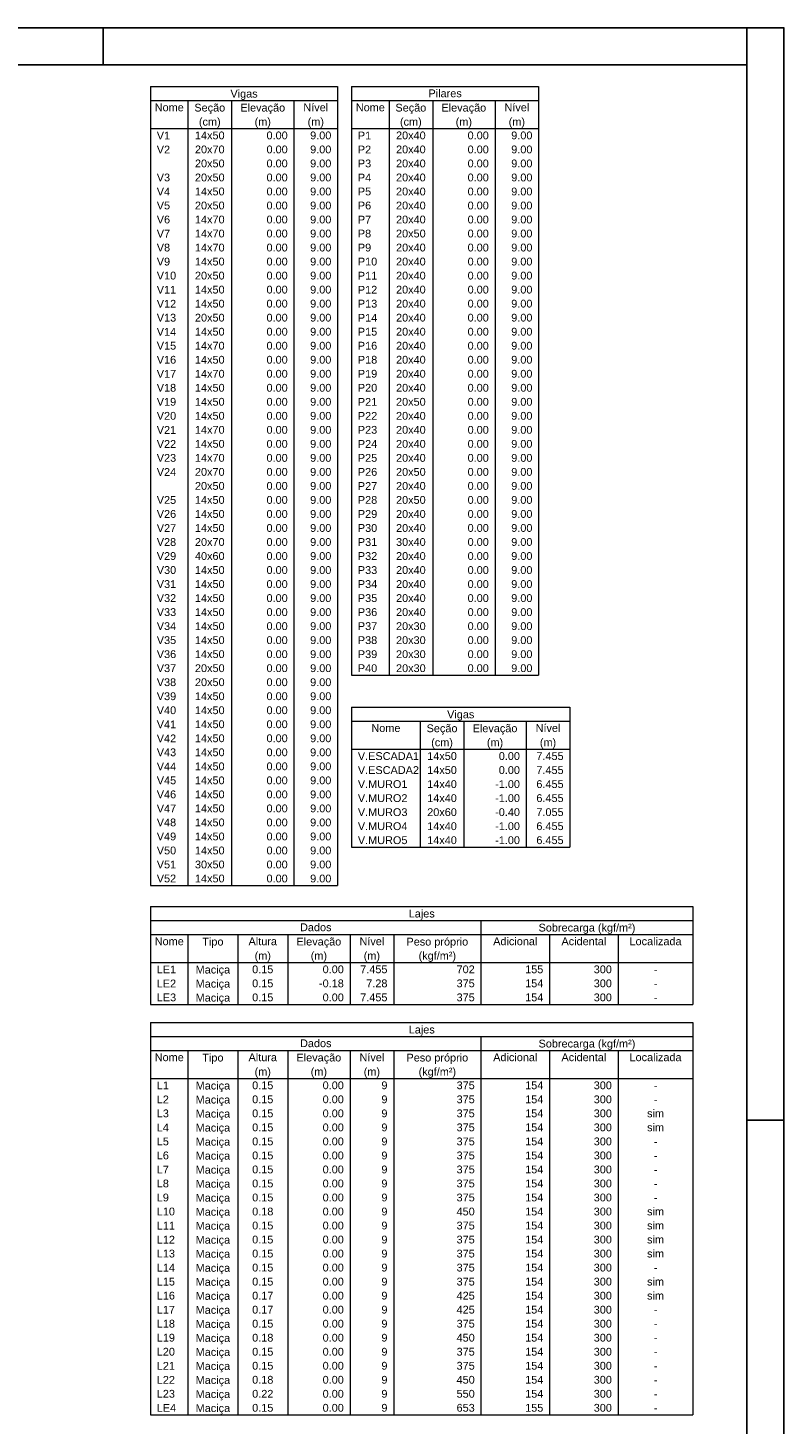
# Model space of a CAD drawing. Header units: millimetres. Extents: x 10 to 1250, y -62 to 528.
# Tile 189 of 193: x 140 to 160, y 219 to 257. Entities that reach past the tile are written whole.
import ezdxf

# ---------------------------------------------------------------- set-up
doc = ezdxf.new("R2010")
doc.units = ezdxf.units.MM
doc.header["$LTSCALE"] = 0.05
doc.layers.add('FO-Textos das vigas', color=7, linetype='Continuous', lineweight=5)
doc.layers.add('FO-Textos dos pilares', color=7, linetype='Continuous', lineweight=5)
doc.layers.add('FOLHA_PADRÃO', color=7, linetype='Continuous')
doc.styles.add('Arial', font='arial.ttf')

# ---------------------------------------------------------------- blocks, each defined once
blk = doc.blocks.new('A1EST. 1500')
at = {"layer": 'FOLHA_PADRÃO', "color": 1, "linetype": 'Continuous'}
for p, q in [((150.008, 59.4), (0, 59.4)), ((131.5, 59.4), (131.5, 58.4)), ((149, 59.4), (149, 58.4)), ((150, 59.4), (150, 0)), ((149, 29.7), (150, 29.7))]:
    blk.add_line(p, q, dxfattribs=at)
at = {"layer": 'FOLHA_PADRÃO', "color": 6, "linetype": 'Continuous'}
blk.add_lwpolyline([(149, 58.4), (149, 1), (1, 1), (1, 58.4), (149, 58.4)], dxfattribs=at)

msp = doc.modelspace()

# ---------------------------------------------------------------- linework, layer by layer
at = {"layer": 'FO-Textos das vigas'}
for p, q in [((143.1079, 255.6455), (148.1911, 255.6455)), ((143.1079, 255.6455), (143.1079, 233.9148)), ((148.1911, 255.6455), (148.1911, 233.9148)), ((143.1079, 255.2643), (148.1911, 255.2643)), ((144.1245, 255.2643), (144.1245, 233.9148)), ((145.3106, 255.2643), (145.3106, 233.9148)), ((147.005, 255.2643), (147.005, 233.9148)), ((143.1079, 254.5018), (148.1911, 254.5018)), ((148.5728, 238.7689), (154.5032, 238.7689)), ((148.5728, 238.7689), (148.5728, 234.9565)), ((154.5032, 238.7689), (154.5032, 234.9565)), ((148.5728, 238.3876), (154.5032, 238.3876)), ((150.4366, 238.3876), (150.4366, 234.9565)), ((151.6227, 238.3876), (151.6227, 234.9565)), ((153.3171, 238.3876), (153.3171, 234.9565)), ((148.5728, 237.6252), (154.5032, 237.6252)), ((148.5728, 234.9565), (154.5032, 234.9565)), ((143.1079, 233.9148), (148.1911, 233.9148)), ((143.1079, 233.3509), (157.8492, 233.3509)), ((143.1079, 233.3509), (143.1079, 232.9697)), ((157.8492, 233.3509), (157.8492, 232.9697)), ((143.1079, 232.9697), (157.8492, 232.9697)), ((143.1079, 232.9697), (157.8492, 232.9697)), ((143.1079, 232.9697), (143.1079, 230.6823)), ((152.0882, 232.9697), (152.0882, 232.5885)), ((157.8492, 232.9697), (157.8492, 230.6823)), ((143.1079, 232.5885), (157.8492, 232.5885)), ((144.1245, 232.5885), (144.1245, 230.6823)), ((145.48, 232.5885), (145.48, 230.6823)), ((146.8356, 232.5885), (146.8356, 230.6823)), ((148.53, 232.5885), (148.53, 230.6823)), ((149.716, 232.5885), (149.716, 230.6823)), ((152.0882, 232.5885), (152.0882, 230.6823)), ((153.952, 232.5885), (153.952, 230.6823)), ((155.8159, 232.5885), (155.8159, 230.6823)), ((143.1079, 231.826), (157.8492, 231.826)), ((143.1079, 230.6823), (157.8492, 230.6823)), ((143.1079, 230.1973), (157.8492, 230.1973)), ((143.1079, 230.1973), (143.1079, 229.816)), ((157.8492, 230.1973), (157.8492, 229.816)), ((143.1079, 229.816), (157.8492, 229.816)), ((143.1079, 229.816), (157.8492, 229.816)), ((143.1079, 229.816), (143.1079, 219.5225)), ((152.0882, 229.816), (152.0882, 229.4348)), ((157.8492, 229.816), (157.8492, 219.5225)), ((143.1079, 229.4348), (157.8492, 229.4348)), ((144.1245, 229.4348), (144.1245, 219.5225)), ((145.48, 229.4348), (145.48, 219.5225)), ((146.8356, 229.4348), (146.8356, 219.5225)), ((148.53, 229.4348), (148.53, 219.5225)), ((149.716, 229.4348), (149.716, 219.5225)), ((152.0882, 229.4348), (152.0882, 219.5225)), ((153.952, 229.4348), (153.952, 219.5225)), ((155.8159, 229.4348), (155.8159, 219.5225)), ((143.1079, 228.6723), (157.8492, 228.6723)), ((143.1079, 219.5225), (157.8492, 219.5225))]:
    msp.add_line(p, q, dxfattribs=at)
at = {"layer": 'FO-Textos dos pilares'}
for p, q in [((148.5728, 255.6455), (153.656, 255.6455)), ((148.5728, 255.6455), (148.5728, 239.6334)), ((153.656, 255.6455), (153.656, 239.6334)), ((148.5728, 255.2643), (153.656, 255.2643)), ((149.5894, 255.2643), (149.5894, 239.6334)), ((150.7755, 255.2643), (150.7755, 239.6334)), ((152.4699, 255.2643), (152.4699, 239.6334)), ((148.5728, 254.5018), (153.656, 254.5018)), ((148.5728, 239.6334), (153.656, 239.6334))]:
    msp.add_line(p, q, dxfattribs=at)

# ---------------------------------------------------------------- block references
msp.add_blockref('A1EST. 1500', (10.3174, 197.8364))

# ---------------------------------------------------------------- texts
at = {"layer": 'FO-Textos das vigas', "linetype": 'Continuous', "char_height": 0.2118, "line_spacing_factor": 0.798, "style": 'Arial'}
for s, insert, attachment_point in [('Vigas', (145.6495, 255.2791), 8), ('Nome', (143.6162, 254.9678), 8), ('Seção', (144.7175, 254.8981), 8), ('Elevação', (146.1575, 254.8981), 8), ('Nível', (147.598, 254.9678), 8), ('(cm)', (144.7175, 254.5171), 8), ('(m)', (146.1575, 254.5171), 8), ('(m)', (147.5985, 254.5171), 8), ('V1', (143.2773, 254.2053), 7), ('14x50', (144.7176, 254.2053), 8), ('0.00', (146.8356, 254.2053), 9), ('9.00', (148.0216, 254.2053), 9), ('V2', (143.2773, 253.824), 7), ('20x70', (144.7176, 253.824), 8), ('0.00', (146.8356, 253.824), 9), ('9.00', (148.0216, 253.824), 9), ('20x50', (144.7176, 253.4428), 8), ('0.00', (146.8356, 253.4428), 9), ('9.00', (148.0216, 253.4428), 9), ('V3', (143.2773, 253.0616), 7), ('20x50', (144.7176, 253.0616), 8), ('0.00', (146.8356, 253.0616), 9), ('9.00', (148.0216, 253.0616), 9), ('V4', (143.2773, 252.6803), 7), ('14x50', (144.7176, 252.6803), 8), ('0.00', (146.8356, 252.6803), 9), ('9.00', (148.0216, 252.6803), 9), ('V5', (143.2773, 252.2991), 7), ('20x50', (144.7176, 252.2991), 8), ('0.00', (146.8356, 252.2991), 9), ('9.00', (148.0216, 252.2991), 9), ('V6', (143.2773, 251.9178), 7), ('14x70', (144.7176, 251.9178), 8), ('0.00', (146.8356, 251.9178), 9), ('9.00', (148.0216, 251.9178), 9), ('V7', (143.2773, 251.5366), 7), ('14x70', (144.7176, 251.5366), 8), ('0.00', (146.8356, 251.5366), 9), ('9.00', (148.0216, 251.5366), 9), ('V8', (143.2773, 251.1554), 7), ('14x70', (144.7176, 251.1554), 8), ('0.00', (146.8356, 251.1554), 9), ('9.00', (148.0216, 251.1554), 9), ('V9', (143.2773, 250.7741), 7), ('14x50', (144.7176, 250.7741), 8), ('0.00', (146.8356, 250.7741), 9), ('9.00', (148.0216, 250.7741), 9), ('V10', (143.2773, 250.3929), 7), ('20x50', (144.7176, 250.3929), 8), ('0.00', (146.8356, 250.3929), 9), ('9.00', (148.0216, 250.3929), 9), ('V11', (143.2773, 250.0116), 7), ('14x50', (144.7176, 250.0116), 8), ('0.00', (146.8356, 250.0116), 9), ('9.00', (148.0216, 250.0116), 9), ('V12', (143.2773, 249.6304), 7), ('14x50', (144.7176, 249.6304), 8), ('0.00', (146.8356, 249.6304), 9), ('9.00', (148.0216, 249.6304), 9), ('V13', (143.2773, 249.2492), 7), ('20x50', (144.7176, 249.2492), 8), ('0.00', (146.8356, 249.2492), 9), ('9.00', (148.0216, 249.2492), 9), ('V14', (143.2773, 248.8679), 7), ('14x50', (144.7176, 248.8679), 8), ('0.00', (146.8356, 248.8679), 9), ('9.00', (148.0216, 248.8679), 9), ('V15', (143.2773, 248.4867), 7), ('14x70', (144.7176, 248.4867), 8), ('0.00', (146.8356, 248.4867), 9), ('9.00', (148.0216, 248.4867), 9), ('V16', (143.2773, 248.1054), 7), ('14x50', (144.7176, 248.1054), 8), ('0.00', (146.8356, 248.1054), 9), ('9.00', (148.0216, 248.1054), 9), ('V17', (143.2773, 247.7242), 7), ('14x70', (144.7176, 247.7242), 8), ('0.00', (146.8356, 247.7242), 9), ('9.00', (148.0216, 247.7242), 9), ('V18', (143.2773, 247.343), 7), ('14x50', (144.7176, 247.343), 8), ('0.00', (146.8356, 247.343), 9), ('9.00', (148.0216, 247.343), 9), ('V19', (143.2773, 246.9617), 7), ('14x50', (144.7176, 246.9617), 8), ('0.00', (146.8356, 246.9617), 9), ('9.00', (148.0216, 246.9617), 9), ('V20', (143.2773, 246.5805), 7), ('14x50', (144.7176, 246.5805), 8), ('0.00', (146.8356, 246.5805), 9), ('9.00', (148.0216, 246.5805), 9), ('V21', (143.2773, 246.1992), 7), ('14x70', (144.7176, 246.1992), 8), ('0.00', (146.8356, 246.1992), 9), ('9.00', (148.0216, 246.1992), 9), ('V22', (143.2773, 245.818), 7), ('14x50', (144.7176, 245.818), 8), ('0.00', (146.8356, 245.818), 9), ('9.00', (148.0216, 245.818), 9), ('V23', (143.2773, 245.4368), 7), ('14x70', (144.7176, 245.4368), 8), ('0.00', (146.8356, 245.4368), 9), ('9.00', (148.0216, 245.4368), 9), ('V24', (143.2773, 245.0555), 7), ('20x70', (144.7176, 245.0555), 8), ('0.00', (146.8356, 245.0555), 9), ('9.00', (148.0216, 245.0555), 9), ('20x50', (144.7176, 244.6743), 8), ('0.00', (146.8356, 244.6743), 9), ('9.00', (148.0216, 244.6743), 9), ('V25', (143.2773, 244.293), 7), ('14x50', (144.7176, 244.293), 8), ('0.00', (146.8356, 244.293), 9), ('9.00', (148.0216, 244.293), 9), ('V26', (143.2773, 243.9118), 7), ('14x50', (144.7176, 243.9118), 8), ('0.00', (146.8356, 243.9118), 9), ('9.00', (148.0216, 243.9118), 9), ('V27', (143.2773, 243.5306), 7), ('14x50', (144.7176, 243.5306), 8), ('0.00', (146.8356, 243.5306), 9), ('9.00', (148.0216, 243.5306), 9), ('V28', (143.2773, 243.1493), 7), ('20x70', (144.7176, 243.1493), 8), ('0.00', (146.8356, 243.1493), 9), ('9.00', (148.0216, 243.1493), 9), ('V29', (143.2773, 242.7681), 7), ('40x60', (144.7176, 242.7681), 8), ('0.00', (146.8356, 242.7681), 9), ('9.00', (148.0216, 242.7681), 9), ('V30', (143.2773, 242.3868), 7), ('14x50', (144.7176, 242.3868), 8), ('0.00', (146.8356, 242.3868), 9), ('9.00', (148.0216, 242.3868), 9), ('V31', (143.2773, 242.0056), 7), ('14x50', (144.7176, 242.0056), 8), ('0.00', (146.8356, 242.0056), 9), ('9.00', (148.0216, 242.0056), 9), ('V32', (143.2773, 241.6244), 7), ('14x50', (144.7176, 241.6244), 8), ('0.00', (146.8356, 241.6244), 9), ('9.00', (148.0216, 241.6244), 9), ('V33', (143.2773, 241.2431), 7), ('14x50', (144.7176, 241.2431), 8), ('0.00', (146.8356, 241.2431), 9), ('9.00', (148.0216, 241.2431), 9), ('V34', (143.2773, 240.8619), 7), ('14x50', (144.7176, 240.8619), 8), ('0.00', (146.8356, 240.8619), 9), ('9.00', (148.0216, 240.8619), 9), ('V35', (143.2773, 240.4806), 7), ('14x50', (144.7176, 240.4806), 8), ('0.00', (146.8356, 240.4806), 9), ('9.00', (148.0216, 240.4806), 9), ('V36', (143.2773, 240.0994), 7), ('14x50', (144.7176, 240.0994), 8), ('0.00', (146.8356, 240.0994), 9), ('9.00', (148.0216, 240.0994), 9), ('V37', (143.2773, 239.7182), 7), ('20x50', (144.7176, 239.7182), 8), ('0.00', (146.8356, 239.7182), 9), ('9.00', (148.0216, 239.7182), 9), ('V38', (143.2773, 239.3369), 7), ('20x50', (144.7176, 239.3369), 8), ('0.00', (146.8356, 239.3369), 9), ('9.00', (148.0216, 239.3369), 9), ('V39', (143.2773, 238.9557), 7), ('14x50', (144.7176, 238.9557), 8), ('0.00', (146.8356, 238.9557), 9), ('9.00', (148.0216, 238.9557), 9), ('V40', (143.2773, 238.5744), 7), ('14x50', (144.7176, 238.5744), 8), ('0.00', (146.8356, 238.5744), 9), ('9.00', (148.0216, 238.5744), 9), ('V41', (143.2773, 238.1932), 7), ('14x50', (144.7176, 238.1932), 8), ('0.00', (146.8356, 238.1932), 9), ('9.00', (148.0216, 238.1932), 9), ('Vigas', (151.538, 238.4024), 8), ('Nível', (153.9102, 238.0911), 8), ('V42', (143.2773, 237.812), 7), ('14x50', (144.7176, 237.812), 8), ('0.00', (146.8356, 237.812), 9), ('9.00', (148.0216, 237.812), 9), ('Nome', (149.5047, 238.0911), 8), ('Seção', (151.03, 238.0214), 8), ('Elevação', (152.47, 238.0214), 8), ('V43', (143.2773, 237.4307), 7), ('14x50', (144.7176, 237.4307), 8), ('0.00', (146.8356, 237.4307), 9), ('9.00', (148.0216, 237.4307), 9), ('(cm)', (151.03, 237.6404), 8), ('(m)', (152.47, 237.6404), 8), ('(m)', (153.91, 237.6404), 8), ('V44', (143.2773, 237.0495), 7), ('14x50', (144.7176, 237.0495), 8), ('0.00', (146.8356, 237.0495), 9), ('9.00', (148.0216, 237.0495), 9), ('V.ESCADA1', (148.7422, 237.3286), 7), ('14x50', (151.0297, 237.3286), 8), ('0.00', (153.1477, 237.3286), 9), ('7.455', (154.3338, 237.3286), 9), ('V45', (143.2773, 236.6682), 7), ('14x50', (144.7176, 236.6682), 8), ('0.00', (146.8356, 236.6682), 9), ('9.00', (148.0216, 236.6682), 9), ('V.ESCADA2', (148.7422, 236.9474), 7), ('14x50', (151.0297, 236.9474), 8), ('0.00', (153.1477, 236.9474), 9), ('7.455', (154.3338, 236.9474), 9), ('V46', (143.2773, 236.287), 7), ('14x50', (144.7176, 236.287), 8), ('0.00', (146.8356, 236.287), 9), ('9.00', (148.0216, 236.287), 9), ('V.MURO1', (148.7422, 236.5662), 7), ('14x40', (151.0297, 236.5662), 8), ('-1.00', (153.1477, 236.5662), 9), ('6.455', (154.3338, 236.5662), 9), ('V47', (143.2773, 235.9058), 7), ('14x50', (144.7176, 235.9058), 8), ('0.00', (146.8356, 235.9058), 9), ('9.00', (148.0216, 235.9058), 9), ('V.MURO2', (148.7422, 236.1849), 7), ('14x40', (151.0297, 236.1849), 8), ('-1.00', (153.1477, 236.1849), 9), ('6.455', (154.3338, 236.1849), 9), ('V48', (143.2773, 235.5245), 7), ('14x50', (144.7176, 235.5245), 8), ('0.00', (146.8356, 235.5245), 9), ('9.00', (148.0216, 235.5245), 9), ('V.MURO3', (148.7422, 235.8037), 7), ('20x60', (151.0297, 235.8037), 8), ('-0.40', (153.1477, 235.8037), 9), ('7.055', (154.3338, 235.8037), 9), ('V49', (143.2773, 235.1433), 7), ('14x50', (144.7176, 235.1433), 8), ('0.00', (146.8356, 235.1433), 9), ('9.00', (148.0216, 235.1433), 9), ('V.MURO4', (148.7422, 235.4224), 7), ('14x40', (151.0297, 235.4224), 8), ('-1.00', (153.1477, 235.4224), 9), ('6.455', (154.3338, 235.4224), 9), ('V50', (143.2773, 234.762), 7), ('14x50', (144.7176, 234.762), 8), ('0.00', (146.8356, 234.762), 9), ('9.00', (148.0216, 234.762), 9), ('V.MURO5', (148.7422, 235.0412), 7), ('14x40', (151.0297, 235.0412), 8), ('-1.00', (153.1477, 235.0412), 9), ('6.455', (154.3338, 235.0412), 9), ('V51', (143.2773, 234.3808), 7), ('30x50', (144.7176, 234.3808), 8), ('0.00', (146.8356, 234.3808), 9), ('9.00', (148.0216, 234.3808), 9), ('V52', (143.2773, 233.9996), 7), ('14x50', (144.7176, 233.9996), 8), ('0.00', (146.8356, 233.9996), 9), ('9.00', (148.0216, 233.9996), 9), ('Lajes', (150.4781, 232.9848), 8), ('Dados', (147.598, 232.6732), 8), ('Sobrecarga (kgf/m²)', (154.9691, 232.6028), 8), ('Nome', (143.6162, 232.2919), 8), ('Tipo', (144.8021, 232.2218), 8), ('Altura', (146.1578, 232.2919), 8), ('Elevação', (147.6831, 232.2218), 8), ('Nível', (149.123, 232.2919), 8), ('Peso próprio', (150.9021, 232.2218), 8), ('Adicional', (153.0201, 232.2919), 8), ('Acidental', (154.884, 232.2919), 8), ('Localizada', (156.8325, 232.2919), 8), ('(m)', (146.1581, 231.8408), 8), ('(m)', (147.6831, 231.8408), 8), ('(m)', (149.1231, 231.8408), 8), ('(kgf/m²)', (150.9021, 231.8408), 8), ('LE1', (143.2773, 231.5295), 7), ('Maciça', (144.8021, 231.4598), 8), ('0.15', (146.1578, 231.5295), 8), ('0.00', (148.3605, 231.5295), 9), ('7.455', (149.5466, 231.5295), 9), ('702', (151.9188, 231.5295), 9), ('155', (153.7826, 231.5295), 9), ('300', (155.6464, 231.5295), 9), ('-', (156.8325, 231.5295), 8), ('LE2', (143.2773, 231.1482), 7), ('Maciça', (144.8021, 231.0778), 8), ('0.15', (146.1578, 231.1482), 8), ('-0.18', (148.3605, 231.1482), 9), ('7.28', (149.5466, 231.1482), 9), ('375', (151.9188, 231.1482), 9), ('154', (153.7826, 231.1482), 9), ('300', (155.6464, 231.1482), 9), ('-', (156.8325, 231.1482), 8), ('LE3', (143.2773, 230.767), 7), ('Maciça', (144.8021, 230.6968), 8), ('0.15', (146.1578, 230.767), 8), ('0.00', (148.3605, 230.767), 9), ('7.455', (149.5466, 230.767), 9), ('375', (151.9188, 230.767), 9), ('154', (153.7826, 230.767), 9), ('300', (155.6464, 230.767), 9), ('-', (156.8325, 230.767), 8), ('Lajes', (150.4785, 229.8305), 8), ('Dados', (147.598, 229.5195), 8), ('Sobrecarga (kgf/m²)', (154.9685, 229.4495), 8), ('Nome', (143.6162, 229.1383), 8), ('Tipo', (144.8025, 229.0685), 8), ('Altura', (146.1578, 229.1383), 8), ('Elevação', (147.6825, 229.0685), 8), ('Nível', (149.123, 229.1383), 8), ('Peso próprio', (150.9025, 229.0685), 8), ('Adicional', (153.0201, 229.1383), 8), ('Acidental', (154.884, 229.1383), 8), ('Localizada', (156.8325, 229.1383), 8), ('(m)', (146.1575, 228.6875), 8), ('(m)', (147.6825, 228.6875), 8), ('(m)', (149.1235, 228.6875), 8), ('(kgf/m²)', (150.9025, 228.6875), 8), ('L1', (143.2773, 228.3758), 7), ('Maciça', (144.8025, 228.3055), 8), ('0.15', (146.1578, 228.3758), 8), ('0.00', (148.3605, 228.3758), 9), ('9', (149.5466, 228.3758), 9), ('375', (151.9188, 228.3758), 9), ('154', (153.7826, 228.3758), 9), ('300', (155.6464, 228.3758), 9), ('L2', (143.2773, 227.9945), 7), ('Maciça', (144.8025, 227.9245), 8), ('0.15', (146.1578, 227.9945), 8), ('0.00', (148.3605, 227.9945), 9), ('9', (149.5466, 227.9945), 9), ('375', (151.9188, 227.9945), 9), ('154', (153.7826, 227.9945), 9), ('300', (155.6464, 227.9945), 9), ('-', (156.8325, 228.3758), 8), ('L3', (143.2773, 227.6133), 7), ('Maciça', (144.8025, 227.5435), 8), ('0.15', (146.1578, 227.6133), 8), ('0.00', (148.3605, 227.6133), 9), ('9', (149.5466, 227.6133), 9), ('375', (151.9188, 227.6133), 9), ('154', (153.7826, 227.6133), 9), ('300', (155.6464, 227.6133), 9), ('sim', (156.8325, 227.6133), 8), ('-', (156.8325, 227.9945), 8), ('L4', (143.2773, 227.2321), 7), ('Maciça', (144.8025, 227.1625), 8), ('0.15', (146.1578, 227.2321), 8), ('0.00', (148.3605, 227.2321), 9), ('9', (149.5466, 227.2321), 9), ('375', (151.9188, 227.2321), 9), ('154', (153.7826, 227.2321), 9), ('300', (155.6464, 227.2321), 9), ('sim', (156.8325, 227.2321), 8), ('L5', (143.2773, 226.8508), 7), ('Maciça', (144.8025, 226.7805), 8), ('0.15', (146.1578, 226.8508), 8), ('0.00', (148.3605, 226.8508), 9), ('9', (149.5466, 226.8508), 9), ('375', (151.9188, 226.8508), 9), ('154', (153.7826, 226.8508), 9), ('300', (155.6464, 226.8508), 9), ('L6', (143.2773, 226.4696), 7), ('Maciça', (144.8025, 226.3995), 8), ('0.15', (146.1578, 226.4696), 8), ('0.00', (148.3605, 226.4696), 9), ('9', (149.5466, 226.4696), 9), ('375', (151.9188, 226.4696), 9), ('154', (153.7826, 226.4696), 9), ('300', (155.6464, 226.4696), 9), ('-', (156.8325, 226.8508), 8), ('L7', (143.2773, 226.0883), 7), ('Maciça', (144.8025, 226.0185), 8), ('0.15', (146.1578, 226.0883), 8), ('0.00', (148.3605, 226.0883), 9), ('9', (149.5466, 226.0883), 9), ('375', (151.9188, 226.0883), 9), ('154', (153.7826, 226.0883), 9), ('300', (155.6464, 226.0883), 9), ('-', (156.8325, 226.4696), 8), ('L8', (143.2773, 225.7071), 7), ('Maciça', (144.8025, 225.6375), 8), ('0.15', (146.1578, 225.7071), 8), ('0.00', (148.3605, 225.7071), 9), ('9', (149.5466, 225.7071), 9), ('375', (151.9188, 225.7071), 9), ('154', (153.7826, 225.7071), 9), ('300', (155.6464, 225.7071), 9), ('-', (156.8325, 226.0883), 8), ('L9', (143.2773, 225.3259), 7), ('Maciça', (144.8025, 225.2555), 8), ('0.15', (146.1578, 225.3259), 8), ('0.00', (148.3605, 225.3259), 9), ('9', (149.5466, 225.3259), 9), ('375', (151.9188, 225.3259), 9), ('154', (153.7826, 225.3259), 9), ('300', (155.6464, 225.3259), 9), ('-', (156.8325, 225.7071), 8), ('L10', (143.2773, 224.9446), 7), ('Maciça', (144.8025, 224.8745), 8), ('0.18', (146.1578, 224.9446), 8), ('0.00', (148.3605, 224.9446), 9), ('9', (149.5466, 224.9446), 9), ('450', (151.9188, 224.9446), 9), ('154', (153.7826, 224.9446), 9), ('300', (155.6464, 224.9446), 9), ('sim', (156.8325, 224.9446), 8), ('-', (156.8325, 225.3259), 8), ('L11', (143.2773, 224.5634), 7), ('Maciça', (144.8025, 224.4935), 8), ('0.15', (146.1578, 224.5634), 8), ('0.00', (148.3605, 224.5634), 9), ('9', (149.5466, 224.5634), 9), ('375', (151.9188, 224.5634), 9), ('154', (153.7826, 224.5634), 9), ('300', (155.6464, 224.5634), 9), ('sim', (156.8325, 224.5634), 8), ('L12', (143.2773, 224.1821), 7), ('Maciça', (144.8025, 224.1125), 8), ('0.15', (146.1578, 224.1821), 8), ('0.00', (148.3605, 224.1821), 9), ('9', (149.5466, 224.1821), 9), ('375', (151.9188, 224.1821), 9), ('154', (153.7826, 224.1821), 9), ('300', (155.6464, 224.1821), 9), ('sim', (156.8325, 224.1821), 8), ('L13', (143.2773, 223.8009), 7), ('Maciça', (144.8025, 223.7315), 8), ('0.15', (146.1578, 223.8009), 8), ('0.00', (148.3605, 223.8009), 9), ('9', (149.5466, 223.8009), 9), ('375', (151.9188, 223.8009), 9), ('154', (153.7826, 223.8009), 9), ('300', (155.6464, 223.8009), 9), ('sim', (156.8325, 223.8009), 8), ('L14', (143.2773, 223.4197), 7), ('Maciça', (144.8025, 223.3495), 8), ('0.15', (146.1578, 223.4197), 8), ('0.00', (148.3605, 223.4197), 9), ('9', (149.5466, 223.4197), 9), ('375', (151.9188, 223.4197), 9), ('154', (153.7826, 223.4197), 9), ('300', (155.6464, 223.4197), 9), ('L15', (143.2773, 223.0384), 7), ('Maciça', (144.8025, 222.9685), 8), ('0.15', (146.1578, 223.0384), 8), ('0.00', (148.3605, 223.0384), 9), ('9', (149.5466, 223.0384), 9), ('375', (151.9188, 223.0384), 9), ('154', (153.7826, 223.0384), 9), ('300', (155.6464, 223.0384), 9), ('sim', (156.8325, 223.0384), 8), ('-', (156.8325, 223.4197), 8), ('L16', (143.2773, 222.6572), 7), ('Maciça', (144.8025, 222.5875), 8), ('0.17', (146.1578, 222.6572), 8), ('0.00', (148.3605, 222.6572), 9), ('9', (149.5466, 222.6572), 9), ('425', (151.9188, 222.6572), 9), ('154', (153.7826, 222.6572), 9), ('300', (155.6464, 222.6572), 9), ('sim', (156.8325, 222.6572), 8), ('L17', (143.2773, 222.2759), 7), ('Maciça', (144.8025, 222.2065), 8), ('0.17', (146.1578, 222.2759), 8), ('0.00', (148.3605, 222.2759), 9), ('9', (149.5466, 222.2759), 9), ('425', (151.9188, 222.2759), 9), ('154', (153.7826, 222.2759), 9), ('300', (155.6464, 222.2759), 9), ('L18', (143.2773, 221.8947), 7), ('Maciça', (144.8025, 221.8245), 8), ('0.15', (146.1578, 221.8947), 8), ('0.00', (148.3605, 221.8947), 9), ('9', (149.5466, 221.8947), 9), ('375', (151.9188, 221.8947), 9), ('154', (153.7826, 221.8947), 9), ('300', (155.6464, 221.8947), 9), ('-', (156.8325, 222.2759), 8), ('L19', (143.2773, 221.5135), 7), ('Maciça', (144.8025, 221.4435), 8), ('0.18', (146.1578, 221.5135), 8), ('0.00', (148.3605, 221.5135), 9), ('9', (149.5466, 221.5135), 9), ('450', (151.9188, 221.5135), 9), ('154', (153.7826, 221.5135), 9), ('300', (155.6464, 221.5135), 9), ('-', (156.8325, 221.8947), 8), ('L20', (143.2773, 221.1322), 7), ('Maciça', (144.8025, 221.0625), 8), ('0.15', (146.1578, 221.1322), 8), ('0.00', (148.3605, 221.1322), 9), ('9', (149.5466, 221.1322), 9), ('375', (151.9188, 221.1322), 9), ('154', (153.7826, 221.1322), 9), ('300', (155.6464, 221.1322), 9), ('-', (156.8325, 221.5135), 8), ('L21', (143.2773, 220.751), 7), ('Maciça', (144.8025, 220.6815), 8), ('0.15', (146.1578, 220.751), 8), ('0.00', (148.3605, 220.751), 9), ('9', (149.5466, 220.751), 9), ('375', (151.9188, 220.751), 9), ('154', (153.7826, 220.751), 9), ('300', (155.6464, 220.751), 9), ('-', (156.8325, 221.1322), 8), ('L22', (143.2773, 220.3697), 7), ('Maciça', (144.8025, 220.2995), 8), ('0.18', (146.1578, 220.3697), 8), ('0.00', (148.3605, 220.3697), 9), ('9', (149.5466, 220.3697), 9), ('450', (151.9188, 220.3697), 9), ('154', (153.7826, 220.3697), 9), ('300', (155.6464, 220.3697), 9), ('-', (156.8325, 220.751), 8), ('L23', (143.2773, 219.9885), 7), ('Maciça', (144.8025, 219.9185), 8), ('0.22', (146.1578, 219.9885), 8), ('0.00', (148.3605, 219.9885), 9), ('9', (149.5466, 219.9885), 9), ('550', (151.9188, 219.9885), 9), ('154', (153.7826, 219.9885), 9), ('300', (155.6464, 219.9885), 9), ('-', (156.8325, 220.3697), 8), ('LE4', (143.2773, 219.6073), 7), ('Maciça', (144.8025, 219.5375), 8), ('0.15', (146.1578, 219.6073), 8), ('0.00', (148.3605, 219.6073), 9), ('9', (149.5466, 219.6073), 9), ('653', (151.9188, 219.6073), 9), ('155', (153.7826, 219.6073), 9), ('300', (155.6464, 219.6073), 9), ('-', (156.8325, 219.9885), 8), ('-', (156.8325, 219.6073), 8)]:
    msp.add_mtext(s, dxfattribs=dict(at, insert=insert, attachment_point=attachment_point))
at = {"layer": 'FO-Textos dos pilares', "linetype": 'Continuous', "char_height": 0.2118, "line_spacing_factor": 0.798, "style": 'Arial'}
for s, insert, attachment_point in [('Pilares', (151.1144, 255.349), 8), ('Nome', (149.0811, 254.9678), 8), ('Seção', (150.1824, 254.8975), 8), ('Elevação', (151.6224, 254.8975), 8), ('Nível', (153.063, 254.9678), 8), ('(cm)', (150.1824, 254.5165), 8), ('(m)', (151.6224, 254.5165), 8), ('(m)', (153.0634, 254.5165), 8), ('P1', (148.7422, 254.2053), 7), ('20x40', (150.1825, 254.2053), 8), ('0.00', (152.3005, 254.2053), 9), ('9.00', (153.4866, 254.2053), 9), ('P2', (148.7422, 253.824), 7), ('20x40', (150.1825, 253.824), 8), ('0.00', (152.3005, 253.824), 9), ('9.00', (153.4866, 253.824), 9), ('P3', (148.7422, 253.4428), 7), ('20x40', (150.1825, 253.4428), 8), ('0.00', (152.3005, 253.4428), 9), ('9.00', (153.4866, 253.4428), 9), ('P4', (148.7422, 253.0616), 7), ('20x40', (150.1825, 253.0616), 8), ('0.00', (152.3005, 253.0616), 9), ('9.00', (153.4866, 253.0616), 9), ('P5', (148.7422, 252.6803), 7), ('20x40', (150.1825, 252.6803), 8), ('0.00', (152.3005, 252.6803), 9), ('9.00', (153.4866, 252.6803), 9), ('P6', (148.7422, 252.2991), 7), ('20x40', (150.1825, 252.2991), 8), ('0.00', (152.3005, 252.2991), 9), ('9.00', (153.4866, 252.2991), 9), ('P7', (148.7422, 251.9178), 7), ('20x40', (150.1825, 251.9178), 8), ('0.00', (152.3005, 251.9178), 9), ('9.00', (153.4866, 251.9178), 9), ('P8', (148.7422, 251.5366), 7), ('20x50', (150.1825, 251.5366), 8), ('0.00', (152.3005, 251.5366), 9), ('9.00', (153.4866, 251.5366), 9), ('P9', (148.7422, 251.1554), 7), ('20x40', (150.1825, 251.1554), 8), ('0.00', (152.3005, 251.1554), 9), ('9.00', (153.4866, 251.1554), 9), ('P10', (148.7422, 250.7741), 7), ('20x40', (150.1825, 250.7741), 8), ('0.00', (152.3005, 250.7741), 9), ('9.00', (153.4866, 250.7741), 9), ('P11', (148.7422, 250.3929), 7), ('20x40', (150.1825, 250.3929), 8), ('0.00', (152.3005, 250.3929), 9), ('9.00', (153.4866, 250.3929), 9), ('P12', (148.7422, 250.0116), 7), ('20x40', (150.1825, 250.0116), 8), ('0.00', (152.3005, 250.0116), 9), ('9.00', (153.4866, 250.0116), 9), ('P13', (148.7422, 249.6304), 7), ('20x40', (150.1825, 249.6304), 8), ('0.00', (152.3005, 249.6304), 9), ('9.00', (153.4866, 249.6304), 9), ('P14', (148.7422, 249.2492), 7), ('20x40', (150.1825, 249.2492), 8), ('0.00', (152.3005, 249.2492), 9), ('9.00', (153.4866, 249.2492), 9), ('P15', (148.7422, 248.8679), 7), ('20x40', (150.1825, 248.8679), 8), ('0.00', (152.3005, 248.8679), 9), ('9.00', (153.4866, 248.8679), 9), ('P16', (148.7422, 248.4867), 7), ('20x40', (150.1825, 248.4867), 8), ('0.00', (152.3005, 248.4867), 9), ('9.00', (153.4866, 248.4867), 9), ('P18', (148.7422, 248.1054), 7), ('20x40', (150.1825, 248.1054), 8), ('0.00', (152.3005, 248.1054), 9), ('9.00', (153.4866, 248.1054), 9), ('P19', (148.7422, 247.7242), 7), ('20x40', (150.1825, 247.7242), 8), ('0.00', (152.3005, 247.7242), 9), ('9.00', (153.4866, 247.7242), 9), ('P20', (148.7422, 247.343), 7), ('20x40', (150.1825, 247.343), 8), ('0.00', (152.3005, 247.343), 9), ('9.00', (153.4866, 247.343), 9), ('P21', (148.7422, 246.9617), 7), ('20x50', (150.1825, 246.9617), 8), ('0.00', (152.3005, 246.9617), 9), ('9.00', (153.4866, 246.9617), 9), ('P22', (148.7422, 246.5805), 7), ('20x40', (150.1825, 246.5805), 8), ('0.00', (152.3005, 246.5805), 9), ('9.00', (153.4866, 246.5805), 9), ('P23', (148.7422, 246.1992), 7), ('20x40', (150.1825, 246.1992), 8), ('0.00', (152.3005, 246.1992), 9), ('9.00', (153.4866, 246.1992), 9), ('P24', (148.7422, 245.818), 7), ('20x40', (150.1825, 245.818), 8), ('0.00', (152.3005, 245.818), 9), ('9.00', (153.4866, 245.818), 9), ('P25', (148.7422, 245.4368), 7), ('20x40', (150.1825, 245.4368), 8), ('0.00', (152.3005, 245.4368), 9), ('9.00', (153.4866, 245.4368), 9), ('P26', (148.7422, 245.0555), 7), ('20x50', (150.1825, 245.0555), 8), ('0.00', (152.3005, 245.0555), 9), ('9.00', (153.4866, 245.0555), 9), ('P27', (148.7422, 244.6743), 7), ('20x40', (150.1825, 244.6743), 8), ('0.00', (152.3005, 244.6743), 9), ('9.00', (153.4866, 244.6743), 9), ('P28', (148.7422, 244.293), 7), ('20x50', (150.1825, 244.293), 8), ('0.00', (152.3005, 244.293), 9), ('9.00', (153.4866, 244.293), 9), ('P29', (148.7422, 243.9118), 7), ('20x40', (150.1825, 243.9118), 8), ('0.00', (152.3005, 243.9118), 9), ('9.00', (153.4866, 243.9118), 9), ('P30', (148.7422, 243.5306), 7), ('20x40', (150.1825, 243.5306), 8), ('0.00', (152.3005, 243.5306), 9), ('9.00', (153.4866, 243.5306), 9), ('P31', (148.7422, 243.1493), 7), ('30x40', (150.1825, 243.1493), 8), ('0.00', (152.3005, 243.1493), 9), ('9.00', (153.4866, 243.1493), 9), ('P32', (148.7422, 242.7681), 7), ('20x40', (150.1825, 242.7681), 8), ('0.00', (152.3005, 242.7681), 9), ('9.00', (153.4866, 242.7681), 9), ('P33', (148.7422, 242.3868), 7), ('20x40', (150.1825, 242.3868), 8), ('0.00', (152.3005, 242.3868), 9), ('9.00', (153.4866, 242.3868), 9), ('P34', (148.7422, 242.0056), 7), ('20x40', (150.1825, 242.0056), 8), ('0.00', (152.3005, 242.0056), 9), ('9.00', (153.4866, 242.0056), 9), ('P35', (148.7422, 241.6244), 7), ('20x40', (150.1825, 241.6244), 8), ('0.00', (152.3005, 241.6244), 9), ('9.00', (153.4866, 241.6244), 9), ('P36', (148.7422, 241.2431), 7), ('20x40', (150.1825, 241.2431), 8), ('0.00', (152.3005, 241.2431), 9), ('9.00', (153.4866, 241.2431), 9), ('P37', (148.7422, 240.8619), 7), ('20x30', (150.1825, 240.8619), 8), ('0.00', (152.3005, 240.8619), 9), ('9.00', (153.4866, 240.8619), 9), ('P38', (148.7422, 240.4806), 7), ('20x30', (150.1825, 240.4806), 8), ('0.00', (152.3005, 240.4806), 9), ('9.00', (153.4866, 240.4806), 9), ('P39', (148.7422, 240.0994), 7), ('20x30', (150.1825, 240.0994), 8), ('0.00', (152.3005, 240.0994), 9), ('9.00', (153.4866, 240.0994), 9), ('P40', (148.7422, 239.7182), 7), ('20x30', (150.1825, 239.7182), 8), ('0.00', (152.3005, 239.7182), 9), ('9.00', (153.4866, 239.7182), 9)]:
    msp.add_mtext(s, dxfattribs=dict(at, insert=insert, attachment_point=attachment_point))

doc.saveas('drawing.dxf')
